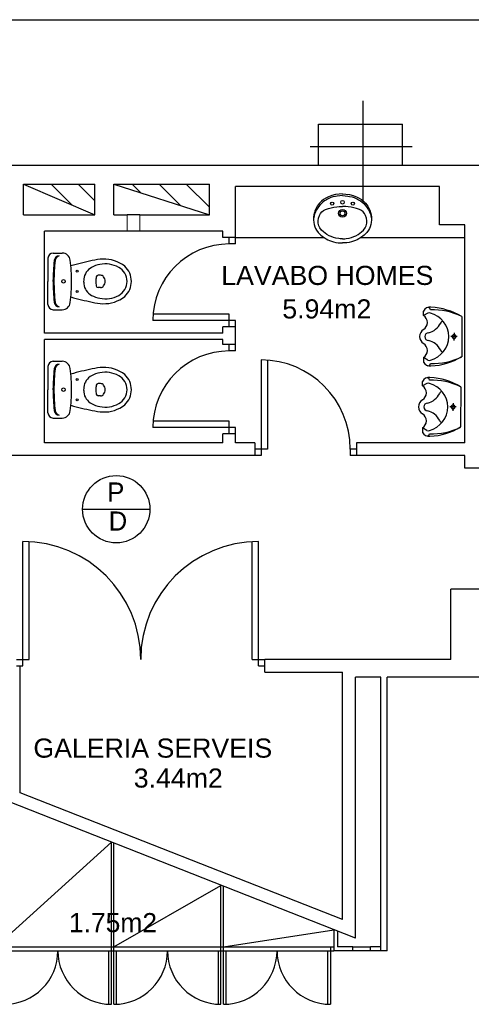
# Model space of a CAD drawing. Header units: metres. Extents: x -1 to 438, y -6 to 53.
# Tile 63 of 149: x 407.18 to 410.73, y 21.64 to 29.37. Entities that reach past the tile are written whole.
import ezdxf

# ---------------------------------------------------------------- set-up
doc = ezdxf.new("R2010")
doc.units = ezdxf.units.M
doc.linetypes.add('CONTINUA', pattern=[0])
doc.layers.add('PA MURS ACTUAL', color=7, linetype='CONTINUA', lineweight=25)
doc.layers.add('PA TEXT ACTUAL', color=7, linetype='CONTINUA', lineweight=25)
doc.styles.add('ARIAL', font='arial.ttf')
doc.styles.add('Century Gothic', font='txt')
pattern_1 = [(135, (0, 0), (-0.21213203, -0.21213203), []), (135, (-0.10607, -0.10607), (-0.21213203, -0.21213203), [])]

msp = doc.modelspace()

# ---------------------------------------------------------------- hatches: boundary and pattern name
at = {"layer": 'PA MURS ACTUAL', "linetype": 'CONTINUA', "transparency": 33554687}
h = msp.add_hatch(dxfattribs=at)
h.set_pattern_fill('RAYADO_1', color=180, scale=0.1, angle=45, style=0, pattern_type=2)
h.set_pattern_definition(pattern_1)
h.paths.add_polyline_path([(407.2111, 28.0786), (407.7711, 27.8386), (407.7711, 28.0786)], flags=0)
h = msp.add_hatch(dxfattribs=at)
h.set_pattern_fill('RAYADO_1', color=180, scale=0.1, angle=45, style=0, pattern_type=2)
h.set_pattern_definition(pattern_1)
h.paths.add_polyline_path([(407.9211, 28.0786), (408.6711, 27.8386), (408.6711, 28.0786)], flags=0)

# ---------------------------------------------------------------- linework, layer by layer
at = {"layer": 'PA MURS ACTUAL', "transparency": 33554687}
for p, q in [((406.0469, 29.3696), (422.8569, 29.3696)), ((409.5269, 28.5486), (410.1869, 28.5486)), ((409.5269, 28.2286), (409.5269, 28.5486)), ((410.1869, 28.2286), (410.1869, 28.5486)), ((406.0469, 28.2286), (409.5269, 28.2286)), ((409.5269, 28.2286), (410.1869, 28.2286)), ((410.1869, 28.2286), (415.9469, 28.2286)), ((410.4769, 28.0596), (408.8769, 28.0596)), ((408.8769, 27.6596), (408.8769, 28.0596)), ((410.4769, 27.7596), (410.4769, 28.0596)), ((409.6054, 27.9797), (409.5853, 27.9699)), ((409.6323, 27.9894), (409.6054, 27.9797)), ((409.6254, 27.9734), (409.6088, 27.9668)), ((409.64, 27.9781), (409.6254, 27.9734)), ((409.6618, 27.9967), (409.6323, 27.9894)), ((409.6605, 27.9832), (409.64, 27.9781)), ((409.6743, 27.9857), (409.6605, 27.9832)), ((409.6884, 28.0005), (409.6618, 27.9967)), ((409.6946, 27.988), (409.6743, 27.9857)), ((409.7159, 28.0019), (409.6884, 28.0005)), ((409.7159, 27.9888), (409.6946, 27.988)), ((409.7159, 28.0019), (409.7433, 28.0005)), ((409.7159, 27.9888), (409.7371, 27.988)), ((409.7371, 27.988), (409.7574, 27.9857)), ((409.7433, 28.0005), (409.7699, 27.9967)), ((409.7574, 27.9857), (409.7712, 27.9832)), ((409.7699, 27.9967), (409.7994, 27.9894)), ((409.7712, 27.9832), (409.7917, 27.9781)), ((409.7917, 27.9781), (409.8063, 27.9734)), ((409.7994, 27.9894), (409.8263, 27.9797)), ((409.8063, 27.9734), (409.8229, 27.9668)), ((409.8263, 27.9797), (409.8464, 27.9699)), ((409.5174, 27.9054), (409.5114, 27.8952)), ((409.5255, 27.9171), (409.5174, 27.9054)), ((409.5386, 27.9148), (409.5216, 27.8926)), ((409.5365, 27.9307), (409.5255, 27.9171)), ((409.5522, 27.9463), (409.5365, 27.9307)), ((409.5497, 27.9264), (409.5386, 27.9148)), ((409.5617, 27.9372), (409.5497, 27.9264)), ((409.5679, 27.9588), (409.5522, 27.9463)), ((409.5753, 27.9476), (409.5617, 27.9372)), ((409.5853, 27.9699), (409.5679, 27.9588)), ((409.5894, 27.9567), (409.5753, 27.9476)), ((409.5992, 27.9621), (409.5894, 27.9567)), ((409.6088, 27.9668), (409.5992, 27.9621)), ((409.6274, 27.8937), (409.6475, 27.8981)), ((409.6475, 27.8981), (409.6711, 27.9018)), ((409.6711, 27.9018), (409.6897, 27.9036)), ((409.6897, 27.9036), (409.7159, 27.9045)), ((409.742, 27.9036), (409.7159, 27.9045)), ((409.7606, 27.9018), (409.742, 27.9036)), ((409.7842, 27.8981), (409.7606, 27.9018)), ((409.8043, 27.8937), (409.7842, 27.8981)), ((409.8229, 27.9668), (409.8326, 27.9621)), ((409.8326, 27.9621), (409.8423, 27.9567)), ((409.8423, 27.9567), (409.8564, 27.9476)), ((409.8464, 27.9699), (409.8638, 27.9588)), ((409.8564, 27.9476), (409.87, 27.9372)), ((409.8638, 27.9588), (409.8795, 27.9463)), ((409.87, 27.9372), (409.882, 27.9264)), ((409.8795, 27.9463), (409.8952, 27.9307)), ((409.882, 27.9264), (409.8931, 27.9148)), ((409.8931, 27.9148), (409.9101, 27.8926)), ((409.8952, 27.9307), (409.9062, 27.9171)), ((409.9062, 27.9171), (409.9143, 27.9054)), ((409.9143, 27.9054), (409.9203, 27.8952)), ((409.4889, 27.8233), (409.488, 27.8119)), ((409.491, 27.8382), (409.4889, 27.8233)), ((409.4937, 27.8321), (409.4899, 27.8158)), ((409.495, 27.8553), (409.491, 27.8382)), ((409.4971, 27.8432), (409.4937, 27.8321)), ((409.4992, 27.8681), (409.495, 27.8553)), ((409.5044, 27.8616), (409.4971, 27.8432)), ((409.5063, 27.8851), (409.4992, 27.8681)), ((409.5126, 27.8781), (409.5044, 27.8616)), ((409.5114, 27.8952), (409.5063, 27.8851)), ((409.5216, 27.8926), (409.5126, 27.8781)), ((409.5265, 27.8116), (409.5346, 27.8338)), ((409.5346, 27.8338), (409.5443, 27.8491)), ((409.5443, 27.8491), (409.5548, 27.8607)), ((409.5548, 27.8607), (409.5677, 27.871)), ((409.5677, 27.871), (409.5829, 27.8794)), ((409.5829, 27.8794), (409.6054, 27.8874)), ((409.6054, 27.8874), (409.6274, 27.8937)), ((409.8263, 27.8874), (409.8043, 27.8937)), ((409.8488, 27.8794), (409.8263, 27.8874)), ((409.864, 27.871), (409.8488, 27.8794)), ((409.8769, 27.8607), (409.864, 27.871)), ((409.8874, 27.8491), (409.8769, 27.8607)), ((409.8971, 27.8338), (409.8874, 27.8491)), ((409.9052, 27.8116), (409.8971, 27.8338)), ((409.9101, 27.8926), (409.9191, 27.8781)), ((409.9191, 27.8781), (409.9273, 27.8616)), ((409.9203, 27.8952), (409.9254, 27.8851)), ((409.9254, 27.8851), (409.9325, 27.8681)), ((409.9273, 27.8616), (409.9346, 27.8432)), ((409.9325, 27.8681), (409.9367, 27.8553)), ((409.9346, 27.8432), (409.938, 27.8321)), ((409.9367, 27.8553), (409.9407, 27.8382)), ((409.938, 27.8321), (409.9418, 27.8158)), ((409.9407, 27.8382), (409.9428, 27.8233)), ((409.9428, 27.8233), (409.9437, 27.8119)), ((409.488, 27.8119), (409.4879, 27.798)), ((409.4879, 27.798), (409.4897, 27.7779)), ((409.4897, 27.7779), (409.4932, 27.7615)), ((409.4932, 27.7615), (409.4987, 27.7444)), ((409.4987, 27.7444), (409.5042, 27.7318)), ((409.5238, 27.7904), (409.5265, 27.8116)), ((409.5253, 27.7717), (409.5238, 27.7904)), ((409.5311, 27.7515), (409.5253, 27.7717)), ((409.5389, 27.7361), (409.5311, 27.7515)), ((409.8928, 27.7361), (409.9006, 27.7515)), ((409.9006, 27.7515), (409.9064, 27.7717)), ((409.9079, 27.7904), (409.9052, 27.8116)), ((409.9064, 27.7717), (409.9079, 27.7904)), ((409.933, 27.7444), (409.9275, 27.7318)), ((409.9385, 27.7615), (409.933, 27.7444)), ((409.942, 27.7779), (409.9385, 27.7615)), ((409.9438, 27.798), (409.942, 27.7779)), ((409.9437, 27.8119), (409.9438, 27.798)), ((410.6769, 27.7596), (410.4769, 27.7596)), ((410.6769, 26.0496), (410.6769, 27.7596)), ((407.3769, 26.9096), (407.3769, 27.7096)), ((408.0254, 27.7096), (407.3769, 27.7096)), ((408.7769, 27.7096), (408.1254, 27.7096)), ((408.7769, 27.6596), (408.7769, 27.7096)), ((409.5042, 27.7318), (409.5124, 27.717)), ((409.5124, 27.717), (409.5245, 27.7001)), ((409.5245, 27.7001), (409.5341, 27.6893)), ((409.5341, 27.6893), (409.5458, 27.6785)), ((409.5511, 27.719), (409.5389, 27.7361)), ((409.5458, 27.6785), (409.5566, 27.67)), ((409.5664, 27.7037), (409.5511, 27.719)), ((409.5566, 27.67), (409.5716, 27.6596)), ((409.5798, 27.6933), (409.5664, 27.7037)), ((409.5926, 27.6848), (409.5798, 27.6933)), ((409.6118, 27.6741), (409.5926, 27.6848)), ((409.6264, 27.6675), (409.6118, 27.6741)), ((409.645, 27.6607), (409.6264, 27.6675)), ((409.7867, 27.6607), (409.8053, 27.6675)), ((409.8053, 27.6675), (409.8199, 27.6741)), ((409.8199, 27.6741), (409.8391, 27.6848)), ((409.8391, 27.6848), (409.8519, 27.6933)), ((409.8519, 27.6933), (409.8653, 27.7037)), ((409.8751, 27.67), (409.8601, 27.6596)), ((409.8653, 27.7037), (409.8806, 27.719)), ((409.8859, 27.6785), (409.8751, 27.67)), ((409.8806, 27.719), (409.8928, 27.7361)), ((409.8976, 27.6893), (409.8859, 27.6785)), ((409.9072, 27.7001), (409.8976, 27.6893)), ((409.9193, 27.717), (409.9072, 27.7001)), ((409.9275, 27.7318), (409.9193, 27.717)), ((408.8769, 27.6596), (408.7769, 27.6596)), ((408.8269, 27.6096), (408.8269, 27.6596)), ((408.8769, 27.6096), (408.8269, 27.6096)), ((408.8769, 27.6096), (408.8769, 27.6596)), ((408.8769, 27.6596), (409.5715, 27.6596)), ((409.5716, 27.6596), (409.5867, 27.6505)), ((409.5867, 27.6505), (409.6018, 27.6427)), ((409.6018, 27.6427), (409.6141, 27.6373)), ((409.6141, 27.6373), (409.6293, 27.6315)), ((409.6293, 27.6315), (409.6453, 27.6266)), ((409.6639, 27.6555), (409.645, 27.6607)), ((409.6453, 27.6266), (409.6644, 27.6221)), ((409.6858, 27.6516), (409.6639, 27.6555)), ((409.6644, 27.6221), (409.6818, 27.6193)), ((409.6818, 27.6193), (409.697, 27.6177)), ((409.6985, 27.6503), (409.6858, 27.6516)), ((409.697, 27.6177), (409.7159, 27.6171)), ((409.7159, 27.6496), (409.6985, 27.6503)), ((409.7159, 27.6496), (409.7332, 27.6503)), ((409.7347, 27.6177), (409.7159, 27.6171)), ((409.7332, 27.6503), (409.7459, 27.6516)), ((409.7499, 27.6193), (409.7347, 27.6177)), ((409.7459, 27.6516), (409.7678, 27.6555)), ((409.7673, 27.6221), (409.7499, 27.6193)), ((409.7864, 27.6266), (409.7673, 27.6221)), ((409.7678, 27.6555), (409.7867, 27.6607)), ((409.8024, 27.6315), (409.7864, 27.6266)), ((409.8176, 27.6373), (409.8024, 27.6315)), ((409.8299, 27.6427), (409.8176, 27.6373)), ((409.845, 27.6505), (409.8299, 27.6427)), ((409.8601, 27.6596), (409.845, 27.6505)), ((409.8601, 27.6596), (410.6674, 27.6596)), ((407.4439, 27.5384), (407.5155, 27.5384)), ((407.4039, 27.4984), (407.4039, 27.3159)), ((407.8169, 27.3639), (407.7968, 27.3639)), ((407.4039, 27.1334), (407.4039, 27.3159)), ((407.4439, 27.3159), (407.4439, 27.327)), ((407.4439, 27.3159), (407.4439, 27.3048)), ((407.8169, 27.2679), (407.7968, 27.2679)), ((407.4439, 27.0934), (407.5155, 27.0934)), ((408.8269, 27.0596), (408.2269, 27.0596)), ((408.8269, 26.9596), (408.8269, 27.0596)), ((410.3515, 27.0472), (410.3515, 27.0822)), ((410.3865, 27.0672), (410.3515, 27.0472)), ((408.8769, 27.0096), (408.2269, 27.0096)), ((408.8769, 26.9596), (408.8769, 27.0096)), ((410.6515, 27.0397), (410.6513, 26.725)), ((408.7769, 26.9096), (407.3769, 26.9096)), ((408.8769, 26.9596), (408.7769, 26.9596)), ((408.7769, 26.9096), (408.7769, 26.9596)), ((408.8769, 26.8196), (408.8769, 26.9596)), ((410.5915, 26.9122), (410.5915, 26.8822)), ((407.3769, 26.0496), (407.3769, 26.8596)), ((408.7769, 26.8596), (407.3769, 26.8596)), ((408.7769, 26.8196), (408.7769, 26.8596)), ((408.8769, 26.8196), (408.7769, 26.8196)), ((408.8269, 26.7696), (408.8269, 26.8196)), ((408.8769, 26.7696), (408.8769, 26.8196)), ((410.6165, 26.8822), (410.5665, 26.8822)), ((410.6165, 26.8822), (410.5665, 26.8822)), ((410.5915, 26.8522), (410.5915, 26.8822)), ((408.8769, 26.7696), (408.8269, 26.7696)), ((407.4439, 26.6884), (407.5155, 26.6884)), ((409.0769, 26.6996), (409.0769, 25.9496)), ((409.1269, 26.6996), (409.1269, 25.9996)), ((410.3865, 26.6972), (410.3515, 26.7172)), ((410.3515, 26.7172), (410.3515, 26.6822)), ((407.4039, 26.6484), (407.4039, 26.4659)), ((407.8169, 26.5139), (407.7968, 26.5139)), ((410.3435, 26.4955), (410.3435, 26.5305)), ((410.3785, 26.5155), (410.3435, 26.4955)), ((407.4039, 26.2834), (407.4039, 26.4659)), ((407.4439, 26.4659), (407.4439, 26.477)), ((407.4439, 26.4659), (407.4439, 26.4548)), ((410.6435, 26.488), (410.6433, 26.1733)), ((407.8169, 26.4179), (407.7968, 26.4179)), ((410.5835, 26.3605), (410.5835, 26.3305)), ((410.6085, 26.3305), (410.5585, 26.3305)), ((410.6085, 26.3305), (410.5585, 26.3305)), ((410.5835, 26.3005), (410.5835, 26.3305)), ((407.4439, 26.2434), (407.5155, 26.2434)), ((408.8269, 26.2196), (408.2269, 26.2196)), ((408.8269, 26.1196), (408.8269, 26.2196)), ((408.8769, 26.1696), (408.2269, 26.1696)), ((408.7769, 26.0496), (408.7769, 26.1196)), ((408.8769, 26.1196), (408.7769, 26.1196)), ((408.8769, 26.1196), (408.8769, 26.1696)), ((408.8769, 26.0496), (408.8769, 26.1196)), ((410.3785, 26.1455), (410.3435, 26.1655)), ((410.3435, 26.1655), (410.3435, 26.1305)), ((408.7769, 26.0496), (407.3769, 26.0496)), ((409.0269, 26.0496), (408.8769, 26.0496)), ((409.0269, 26.0496), (409.0269, 25.9496)), ((409.8269, 26.0496), (409.8269, 25.9496)), ((410.6769, 26.0496), (409.8269, 26.0496)), ((409.1269, 25.9996), (409.0269, 25.9996)), ((409.7769, 25.9996), (409.7769, 25.9496)), ((409.8269, 25.9996), (409.7769, 25.9996)), ((409.0269, 25.9496), (405.6069, 25.9496)), ((409.0769, 25.9496), (409.0269, 25.9496)), ((409.8269, 25.9496), (409.7769, 25.9496)), ((410.6769, 25.9496), (409.8269, 25.9496)), ((410.6769, 25.8496), (410.6769, 25.9496)), ((410.8269, 25.8496), (410.6769, 25.8496)), ((407.2069, 24.2996), (407.2069, 25.2746)), ((407.2569, 24.3496), (407.2569, 25.2732)), ((409.0069, 24.3496), (409.0069, 25.2732)), ((409.0569, 24.2996), (409.0569, 25.2746)), ((410.8269, 24.8996), (410.5669, 24.8996)), ((410.5669, 24.3496), (410.5669, 24.8996)), ((407.1569, 24.3496), (407.2569, 24.3496)), ((409.0069, 24.3496), (409.1069, 24.3496)), ((410.5669, 24.3496), (409.1069, 24.3496)), ((409.1069, 24.2496), (409.1069, 24.3496)), ((407.1569, 24.2996), (407.1869, 24.2996)), ((407.1869, 24.2996), (407.2069, 24.2996)), ((407.1869, 23.3031), (407.1869, 24.2996)), ((409.0569, 24.2996), (409.1069, 24.2996)), ((409.1069, 24.2496), (409.7169, 24.2496)), ((409.7169, 22.3075), (409.7169, 24.2496)), ((409.8169, 22.1607), (409.8169, 24.2096)), ((410.0169, 24.2096), (409.8169, 24.2096)), ((410.0169, 22.0623), (410.0169, 24.2096)), ((410.8269, 24.2096), (410.0669, 24.2096)), ((410.0669, 22.0623), (410.0669, 24.2096)), ((409.8169, 22.1607), (406.9919, 23.2724)), ((409.7169, 22.3075), (407.1869, 23.3031)), ((406.9919, 22.0923), (407.9019, 22.9143)), ((407.9019, 21.6423), (407.9019, 22.9143)), ((407.9219, 21.6423), (407.9219, 22.9064)), ((407.9219, 22.0923), (408.7619, 22.5758)), ((408.7619, 21.6423), (408.7619, 22.5758)), ((408.7819, 21.6423), (408.7819, 22.568)), ((408.7819, 22.0923), (409.6469, 22.2276)), ((409.6469, 22.2276), (409.6469, 22.0623)), ((409.6769, 22.2158), (409.6769, 22.0923)), ((406.9919, 22.0923), (409.6469, 22.0923)), ((406.9919, 22.0623), (409.6469, 22.0623)), ((407.8819, 21.6423), (407.8819, 22.0623)), ((407.9419, 21.6423), (407.9419, 22.0623)), ((408.7419, 21.6423), (408.7419, 22.0623)), ((408.8019, 21.6423), (408.8019, 22.0623)), ((409.6019, 21.6423), (409.6019, 22.0623)), ((409.6219, 22.0923), (409.6219, 21.6423)), ((409.7969, 22.0623), (409.6469, 22.0623)), ((409.7969, 22.0923), (409.6769, 22.0923)), ((409.7969, 22.0623), (409.7969, 22.0923)), ((409.7969, 22.0923), (409.9369, 22.0923)), ((409.9369, 22.0623), (409.7969, 22.0623)), ((409.9369, 22.0623), (409.9369, 22.0923)), ((410.0169, 22.0923), (409.9369, 22.0923)), ((410.0169, 22.0623), (409.9369, 22.0623)), ((410.0669, 22.0623), (410.0169, 22.0623))]:
    msp.add_line(p, q, dxfattribs=at)
at = {"layer": 'PA MURS ACTUAL', "color": 180, "linetype": 'CONTINUA', "transparency": 33554687}
for p, q in [((409.8769, 27.9317), (409.8769, 28.7317)), ((409.4619, 28.3751), (410.2619, 28.3751)), ((407.2111, 28.0786), (407.7711, 27.8386)), ((407.9211, 28.0786), (408.6711, 27.8386)), ((408.1254, 27.8386), (408.0254, 27.8386)), ((408.1254, 27.7096), (408.0254, 27.7096))]:
    msp.add_line(p, q, dxfattribs=at)
at = {"layer": 'PA MURS ACTUAL', "linetype": 'CONTINUA', "transparency": 33554687}
for p, q in [((407.2111, 28.0786), (407.7711, 28.0786)), ((407.2111, 27.8386), (407.2111, 28.0786)), ((407.7711, 27.8386), (407.7711, 28.0786)), ((407.9211, 27.8386), (407.9211, 28.0786)), ((407.9211, 28.0786), (408.6711, 28.0786)), ((408.6711, 27.8386), (408.6711, 28.0786)), ((407.2111, 27.8386), (407.7711, 27.8386)), ((407.9211, 27.8386), (408.0254, 27.8386)), ((408.1254, 27.8386), (408.6711, 27.8386))]:
    msp.add_line(p, q, dxfattribs=at)
at = {"layer": 'PA MURS ACTUAL', "lineweight": 13, "transparency": 33554687}
for p, q in [((408.0254, 27.7096), (408.0254, 27.8386)), ((408.1254, 27.7096), (408.1254, 27.8386))]:
    msp.add_line(p, q, dxfattribs=at)
at = {"layer": 'PA MURS ACTUAL', "color": 7, "linetype": 'CONTINUA', "lineweight": 25, "transparency": 33554687}
msp.add_line((407.6758, 25.5277), (408.2038, 25.5277), dxfattribs=at)
at = {"layer": 'PA MURS ACTUAL', "transparency": 33554687}
for centre, radius in [((409.6344, 27.9265), 0.0122), ((409.7159, 27.9371), 0.0143), ((409.7973, 27.9265), 0.0122), ((409.7159, 27.8499), 0.0305), ((409.7159, 27.8499), 0.0187), ((407.6339, 27.3959), 0.0075), ((407.5259, 27.3159), 0.0135), ((407.5259, 27.3159), 0.0135), ((407.6339, 27.2359), 0.0075), ((407.6339, 26.5459), 0.0075), ((407.5259, 26.4659), 0.0135), ((407.5259, 26.4659), 0.0135), ((407.6339, 26.3859), 0.0075)]:
    msp.add_circle(centre, radius, dxfattribs=at)
at = {"layer": 'PA MURS ACTUAL', "color": 7, "linetype": 'CONTINUA', "lineweight": 25, "transparency": 33554687}
msp.add_circle((407.9398, 25.5277), 0.264, dxfattribs=at)
at = {"layer": 'PA MURS ACTUAL', "transparency": 33554687}
for centre, radius, start, end in [((408.8269, 27.0096), 0.6, 90, 180), ((407.4439, 27.4984), 0.04, 89.99999, 179.99997), ((407.4926, 27.4754), 0.04, 89.99999, 173.72809), ((407.4998, 27.476), 0.04, 100.24283, 173.78583), ((407.5155, 27.4744), 0.064, 6.79305, 89.99999), ((408.9439, 27.3159), 1.5, 173.72809, 179.99997), ((408.9439, 27.3159), 1.493, 173.66942, 179.99997), ((406.1849, 27.3159), 1.404, 0, 6.79305), ((408.2535, 25.0297), 2.5, 101.57437, 105.54398), ((407.8618, 27.2036), 0.25, 101.6195, 117.40266), ((407.8796, 26.8926), 0.6, 94.37939, 102.29065), ((407.8549, 27.2369), 0.216, 60.88385, 101.6195), ((407.8443, 27.2311), 0.26, 51.28686, 92.30282), ((407.8989, 27.3159), 0.16, 0, 47.56376), ((407.7999, 27.3229), 0.1156, 117.40266, 173.75806), ((407.7968, 27.3489), 0.015, 89.99999, 173.35081), ((407.8169, 27.3339), 0.03, 36.86989, 89.99999), ((407.8989, 27.3159), 0.1256, 0, 60.88385), ((408.9439, 27.3159), 1.5, 179.99997, 186.27186), ((408.9439, 27.3159), 1.493, 179.99997, 186.33053), ((406.1849, 27.3159), 1.404, 353.2069, 0), ((407.8639, 27.3159), 0.18, 173.75806, 179.99997), ((407.8639, 27.3159), 0.18, 179.99997, 186.24189), ((407.7999, 27.3089), 0.1156, 186.24189, 242.59729), ((408.0799, 27.3159), 0.3, 173.35081, 179.99997), ((408.0799, 27.3159), 0.3, 179.99997, 186.64914), ((407.7968, 27.2829), 0.015, 186.64914, 269.99996), ((407.8169, 27.2979), 0.03, 269.99996, 323.13006), ((407.7929, 27.3159), 0.06, 0, 36.86989), ((407.7929, 27.3159), 0.06, 323.13006, 0), ((407.8989, 27.3159), 0.1256, 299.1161, 0), ((407.8989, 27.3159), 0.16, 312.43618, 0), ((407.8618, 27.4282), 0.25, 242.59729, 258.38045), ((407.8549, 27.3949), 0.216, 258.38045, 299.1161), ((407.4439, 27.1334), 0.04, 179.99997, 269.99996), ((407.4926, 27.1564), 0.04, 186.27186, 269.99996), ((407.4998, 27.1557), 0.04, 186.21411, 259.75712), ((407.5155, 27.1574), 0.064, 269.99996, 353.2069), ((408.2535, 29.602), 2.5, 254.45597, 258.42558), ((407.8796, 27.7391), 0.6, 257.7093, 265.62056), ((407.8443, 27.4007), 0.26, 267.69713, 308.71309), ((410.4009, 27.058), 0.055, 80.16579, 153.90559), ((410.3169, 26.9922), 0.065, 302.20423, 57.79577), ((410.3866, 27.0901), 0.02, 6.11849, 121.06471), ((410.3965, 27.0443), 0.025, 66.42182, 113.57818), ((410.4276, 26.5927), 0.5, 63.39448, 92.41601), ((410.3517, 26.8749), 0.2, 2.09956, 74.07799), ((410.391, 26.613), 0.4996, 58.5913, 87.77952), ((410.3536, 27.0573), 0.15, 284.65085, 332.40715), ((410.5061, 26.984), 0.02, 96.08912, 168.83548), ((410.3865, 26.8824), 0.065, 122.57855, 180.20053), ((410.3915, 26.8822), 0.03, 90.01909, 179.98091), ((410.5915, 26.8822), 0.015, 0, 180), ((410.3865, 26.882), 0.065, 179.79947, 237.42145), ((410.3169, 26.7722), 0.065, 302.20423, 57.79577), ((410.3915, 26.8822), 0.03, 180.01909, 269.98091), ((410.3536, 26.7071), 0.15, 27.59285, 75.34915), ((410.3517, 26.8895), 0.2, 285.92201, 357.90044), ((410.5915, 26.8822), 0.015, 180, 0), ((408.8269, 26.1696), 0.6, 90, 180), ((410.5061, 26.7804), 0.02, 191.16452, 263.91088), ((407.4439, 26.6484), 0.04, 89.99999, 179.99997), ((407.4926, 26.6254), 0.04, 89.99999, 173.72809), ((407.4998, 26.626), 0.04, 100.24283, 173.78583), ((407.5155, 26.6244), 0.064, 6.79305, 89.99999), ((409.0769, 25.9996), 0.7, 0, 90), ((410.4009, 26.7064), 0.055, 206.09441, 279.83421), ((410.3866, 26.6743), 0.02, 238.93529, 353.88151), ((410.3965, 26.7201), 0.025, 246.42182, 293.57818), ((410.4276, 27.1718), 0.5, 267.58399, 296.60552), ((410.391, 27.1515), 0.4996, 272.22048, 301.4087), ((408.9439, 26.4659), 1.5, 173.72809, 179.99997), ((408.9439, 26.4659), 1.493, 173.66942, 179.99997), ((406.1849, 26.4659), 1.404, 0, 6.79305), ((408.2535, 24.1797), 2.5, 101.57437, 105.54398), ((407.8618, 26.3536), 0.25, 101.6195, 117.40266), ((407.8796, 26.0426), 0.6, 94.37939, 102.29065), ((407.8549, 26.3869), 0.216, 60.88385, 101.6195), ((407.8443, 26.3811), 0.26, 51.28686, 92.30282), ((407.8989, 26.4659), 0.16, 0, 47.56376), ((407.7999, 26.4729), 0.1156, 117.40266, 173.75806), ((407.7968, 26.4989), 0.015, 89.99999, 173.35081), ((407.8169, 26.4839), 0.03, 36.86989, 89.99999), ((407.8989, 26.4659), 0.1256, 0, 60.88385), ((410.3929, 26.5063), 0.055, 80.16579, 153.90559), ((410.3786, 26.5383), 0.02, 6.11849, 121.06471), ((410.3885, 26.4926), 0.025, 66.42182, 113.57818), ((410.4196, 26.0409), 0.5, 63.39448, 92.41601), ((410.3437, 26.3231), 0.2, 2.09956, 74.07799), ((410.383, 26.0612), 0.4996, 58.5913, 87.77952), ((408.9439, 26.4659), 1.5, 179.99997, 186.27186), ((408.9439, 26.4659), 1.493, 179.99997, 186.33053), ((406.1849, 26.4659), 1.404, 353.2069, 0), ((407.8639, 26.4659), 0.18, 173.75806, 179.99997), ((407.8639, 26.4659), 0.18, 179.99997, 186.24189), ((407.7999, 26.4589), 0.1156, 186.24189, 242.59729), ((408.0799, 26.4659), 0.3, 173.35081, 179.99997), ((408.0799, 26.4659), 0.3, 179.99997, 186.64914), ((407.7968, 26.4329), 0.015, 186.64914, 269.99996), ((407.8169, 26.4479), 0.03, 269.99996, 323.13006), ((407.7929, 26.4659), 0.06, 0, 36.86989), ((407.7929, 26.4659), 0.06, 323.13006, 0), ((407.8989, 26.4659), 0.1256, 299.1161, 0), ((407.8989, 26.4659), 0.16, 312.43618, 0), ((410.3089, 26.4405), 0.065, 302.20423, 57.79577), ((410.3456, 26.5056), 0.15, 284.65085, 332.40715), ((410.4981, 26.4322), 0.02, 96.08912, 168.83548), ((407.8618, 26.5782), 0.25, 242.59729, 258.38045), ((407.8549, 26.5449), 0.216, 258.38045, 299.1161), ((410.3785, 26.3307), 0.065, 122.57855, 180.20053), ((410.3835, 26.3305), 0.03, 90.01909, 179.98091), ((407.4439, 26.2834), 0.04, 179.99997, 269.99996), ((407.4926, 26.3064), 0.04, 186.27186, 269.99996), ((407.4998, 26.3057), 0.04, 186.21411, 259.75712), ((407.5155, 26.3074), 0.064, 269.99996, 353.2069), ((408.2535, 28.752), 2.5, 254.45597, 258.42558), ((407.8796, 26.8891), 0.6, 257.7093, 265.62056), ((407.8443, 26.5507), 0.26, 267.69713, 308.71309), ((410.3785, 26.3302), 0.065, 179.79947, 237.42145), ((410.3089, 26.2205), 0.065, 302.20423, 57.79577), ((410.3835, 26.3305), 0.03, 180.01909, 269.98091), ((410.3456, 26.1553), 0.15, 27.59285, 75.34915), ((410.3437, 26.3378), 0.2, 285.92201, 357.90044), ((410.5835, 26.3305), 0.015, 0, 180), ((410.5835, 26.3305), 0.015, 180, 0), ((410.4981, 26.2287), 0.02, 191.16452, 263.91088), ((410.3929, 26.1547), 0.055, 206.09441, 279.83421), ((410.3786, 26.1226), 0.02, 238.93529, 353.88151), ((410.3885, 26.1684), 0.025, 246.42182, 293.57818), ((410.4196, 26.62), 0.5, 267.58399, 296.60552), ((410.383, 26.5997), 0.4996, 272.22048, 301.4087), ((407.2069, 24.3496), 0.925, 0, 90), ((409.0569, 24.3496), 0.925, 90, 180), ((407.0619, 22.0623), 0.42, 270, 0), ((407.9019, 22.0623), 0.42, 180, 270), ((407.9219, 22.0623), 0.42, 270, 0), ((408.7619, 22.0623), 0.42, 180, 270), ((408.7819, 22.0623), 0.42, 270, 0), ((409.6219, 22.0623), 0.42, 180, 270)]:
    msp.add_arc(centre, radius, start, end, dxfattribs=at)

# ---------------------------------------------------------------- texts
at = {"layer": 'PA MURS ACTUAL', "color": 7, "linetype": 'CONTINUA', "lineweight": 25, "transparency": 33554687, "char_height": 0.15, "attachment_point": 7, "style": 'Century Gothic'}
for s, insert, width in [('P', (407.8696, 25.5875), 0.1975), ('D', (407.8809, 25.3602), 0.23)]:
    msp.add_mtext(s, dxfattribs=dict(at, insert=insert, width=width))
at = {"layer": 'PA TEXT ACTUAL', "transparency": 33554687, "char_height": 0.15, "attachment_point": 8, "style": 'ARIAL'}
for s, insert, width in [('\\W1.00;LAVABO HOMES', (409.5967, 27.2857), 1.7425), ('\\W1.00;GALERIA SERVEIS', (408.2268, 23.5759), 1.95251)]:
    msp.add_mtext(s, dxfattribs=dict(at, insert=insert, width=width))
at = {"layer": 'PA TEXT ACTUAL', "linetype": 'CONTINUA', "transparency": 33554687, "char_height": 0.15, "attachment_point": 8, "style": 'ARIAL'}
for s, insert, width in [('\\W1.00;5.94m2', (409.5929, 27.0227), 0.77764), ('\\W1.00;3.44m2', (408.4269, 23.341), 0.77764), ('\\W0.99;1.75m2', (407.9142, 22.2062), 0.776431)]:
    msp.add_mtext(s, dxfattribs=dict(at, insert=insert, width=width))

doc.saveas('drawing.dxf')
